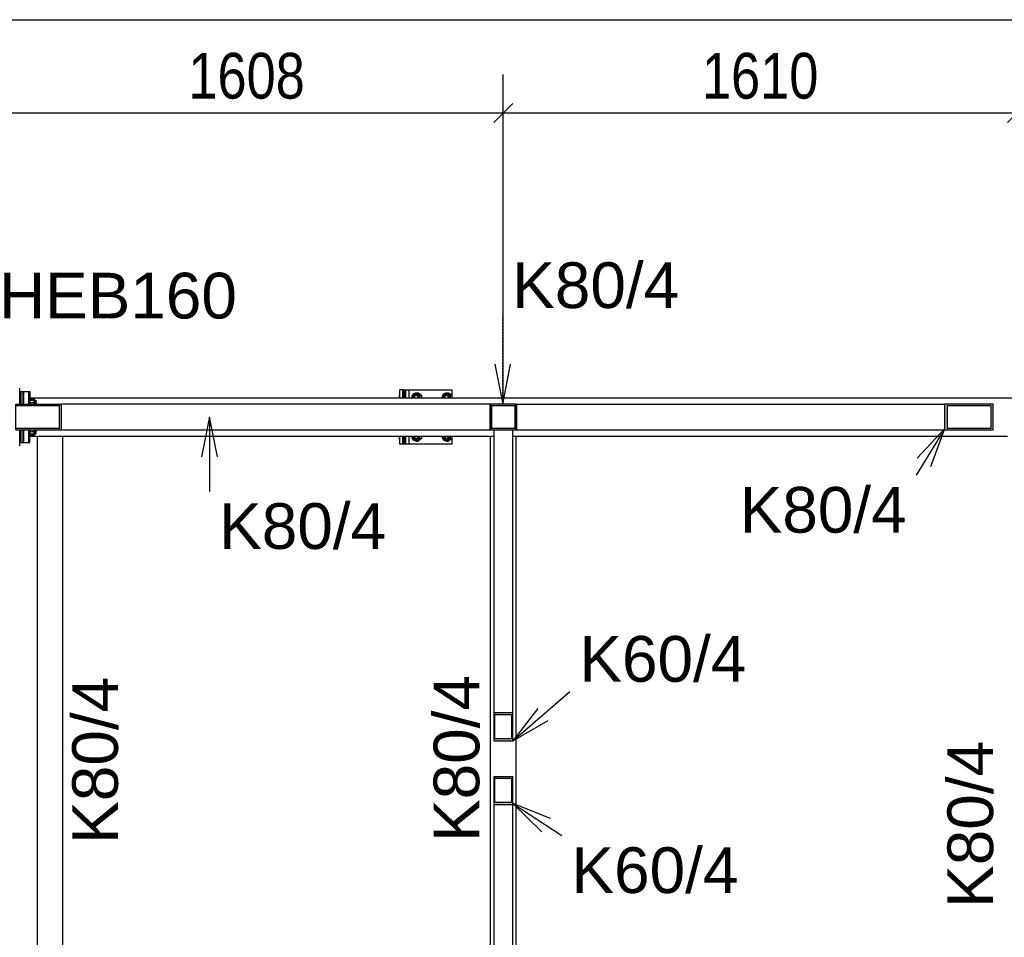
# Model space of a CAD drawing. Header units: millimetres. Extents: x -32861 to 254386, y 0 to 15445.
# Tile 58 of 67: x 197480 to 200565, y 2275 to 5150. Entities that reach past the tile are written whole.
import ezdxf

# ---------------------------------------------------------------- set-up
doc = ezdxf.new("R2010")
doc.units = ezdxf.units.MM
doc.linetypes.add('DXK_LINE_DOT4', pattern=[0.9408, 0.4704, -0.4704])
doc.styles.add('Arial', font='ARIAL.TTF', dxfattribs={"height": 0.2})
doc.styles.add('Arial Narrow', font='ARIALN.TTF', dxfattribs={"height": 0.2})

# ---------------------------------------------------------------- blocks, each defined once
blk = doc.blocks.new('Part-31103 - 31073')
at = {"color": 7}
for p, q in [((197479.7, 3945.3), (197479.7, 3995.3)), ((197479.7, 3995.3), (197479.9, 3995.3)), ((197479.9, 3945.3), (197479.9, 3995.3)), ((197479.7, 3815.3), (197479.7, 3865.3)), ((197479.9, 3815.3), (197479.9, 3865.3)), ((197479.7, 3815.3), (197479.9, 3815.3))]:
    blk.add_line(p, q, dxfattribs=at)
blk = doc.blocks.new('Part-31371 - 31073')
at = {"color": 7}
for p, q in [((198690, 3965.3), (198690, 3990.3)), ((198690, 3990.3), (198834.4, 3990.3)), ((198699.8, 3965.3), (198699.8, 3990.3)), ((198834.4, 3965.3), (198834.4, 3990.3)), ((198690, 3820.3), (198690, 3845.3)), ((198699.8, 3820.3), (198699.8, 3845.3)), ((198834.4, 3820.3), (198834.4, 3845.3)), ((198834.4, 3820.3), (198690, 3820.3))]:
    blk.add_line(p, q, dxfattribs=at)
blk = doc.blocks.new('Part-31374 - 31073')
at = {"color": 7}
for p, q in [((198670.5, 3965.3), (198670.5, 3990.3)), ((198680.2, 3990.3), (198670.5, 3990.3)), ((198680.8, 3990.3), (198680.2, 3990.3)), ((198680.2, 3965.3), (198680.2, 3990.3)), ((198670.5, 3820.3), (198670.5, 3845.3)), ((198680.2, 3820.3), (198680.2, 3845.3)), ((198680.2, 3820.3), (198670.5, 3820.3)), ((198680.8, 3820.3), (198680.2, 3820.3))]:
    blk.add_line(p, q, dxfattribs=at)
blk = doc.blocks.new('Part-31379 - 31073')
at = {"color": 7}
for p, q in [((198680.8, 3965.3), (198680.8, 3990.3)), ((198680.8, 3990.3), (198683.9, 3990.3)), ((198683.9, 3965.3), (198683.9, 3990.3)), ((198680.8, 3820.3), (198680.8, 3845.3)), ((198683.9, 3820.3), (198683.9, 3845.3)), ((198683.9, 3820.3), (198680.8, 3820.3))]:
    blk.add_line(p, q, dxfattribs=at)
blk = doc.blocks.new('Part-31384 - 31073')
at = {"color": 7}
for p, q in [((198683.9, 3965.3), (198683.9, 3990.3)), ((198683.9, 3990.3), (198686.9, 3990.3)), ((198686.9, 3965.3), (198686.9, 3990.3)), ((198683.9, 3820.3), (198683.9, 3845.3)), ((198686.9, 3820.3), (198686.9, 3845.3)), ((198686.9, 3820.3), (198683.9, 3820.3))]:
    blk.add_line(p, q, dxfattribs=at)
blk = doc.blocks.new('Bolt-31385 - 31073')
at = {"color": 7}
for p, q in [((198711.3, 3973.1), (198722, 3980.9)), ((198719.6, 3980.3), (198713.6, 3978.3)), ((198716.1, 3978.3), (198722, 3980.3)), ((198717.4, 3973.1), (198728.1, 3980.9)), ((198725.5, 3978.3), (198719.6, 3980.3)), ((198719.6, 3980.3), (198722, 3980.3)), ((198722, 3980.9), (198732.7, 3973.1)), ((198722, 3980.9), (198728.1, 3980.9)), ((198722, 3980.3), (198727.9, 3978.3)), ((198728.1, 3980.9), (198738.8, 3973.1)), ((198806.4, 3973.1), (198817.1, 3980.9)), ((198814.6, 3980.3), (198808.7, 3978.3)), ((198811.1, 3978.3), (198817.1, 3980.3)), ((198812.5, 3973.1), (198823.2, 3980.9)), ((198820.6, 3978.3), (198814.6, 3980.3)), ((198814.6, 3980.3), (198817.1, 3980.3)), ((198817.1, 3980.9), (198827.8, 3973.1)), ((198817.1, 3980.9), (198823.2, 3980.9)), ((198817.1, 3980.3), (198823, 3978.3)), ((198823.2, 3980.9), (198833.9, 3973.1)), ((198669.2, 3973.1), (198670.5, 3974)), ((198669.2, 3965.3), (198669.2, 3973.1)), ((198669.2, 3973.1), (198670.5, 3973.1)), ((198669.9, 3965.3), (198670.5, 3967.9)), ((198709.3, 3972.8), (198707.7, 3965.3)), ((198713.6, 3978.3), (198709.3, 3972.8)), ((198710.1, 3965.3), (198711.7, 3972.8)), ((198711.3, 3965.3), (198711.3, 3973.1)), ((198711.3, 3973.1), (198717.4, 3973.1)), ((198711.7, 3972.8), (198716.1, 3978.3)), ((198712, 3965.3), (198712.4, 3968.2)), ((198712.4, 3968.2), (198713.5, 3970.9)), ((198713.5, 3970.9), (198715.1, 3973)), ((198715.1, 3973), (198717.2, 3974.3)), ((198715.7, 3965.3), (198716.5, 3969.3)), ((198716.5, 3969.3), (198718.8, 3972.2)), ((198717.2, 3974.3), (198719.6, 3974.8)), ((198717.4, 3965.3), (198717.4, 3973.1)), ((198718.8, 3972.2), (198722, 3973.3)), ((198719.6, 3974.8), (198721.9, 3974.3)), ((198719.6, 3973.3), (198722, 3973.3)), ((198721.9, 3974.3), (198724, 3973)), ((198722, 3973.3), (198725.2, 3972.2)), ((198724, 3973), (198725.7, 3970.9)), ((198725.2, 3972.2), (198727.5, 3969.3)), ((198729.9, 3972.8), (198725.5, 3978.3)), ((198725.7, 3970.9), (198726.7, 3968.2)), ((198726.7, 3968.2), (198727.1, 3965.3)), ((198727.5, 3969.3), (198728.3, 3965.3)), ((198727.9, 3978.3), (198732.3, 3972.8)), ((198731.4, 3965.3), (198729.9, 3972.8)), ((198732.3, 3972.8), (198733.9, 3965.3)), ((198732.7, 3973.1), (198732.7, 3965.3)), ((198732.7, 3973.1), (198738.8, 3973.1)), ((198738.8, 3973.1), (198738.8, 3965.3)), ((198804.3, 3972.8), (198802.8, 3965.3)), ((198808.7, 3978.3), (198804.3, 3972.8)), ((198805.2, 3965.3), (198806.8, 3972.8)), ((198806.4, 3965.3), (198806.4, 3973.1)), ((198806.4, 3973.1), (198812.5, 3973.1)), ((198806.8, 3972.8), (198811.1, 3978.3)), ((198807.1, 3965.3), (198807.5, 3968.2)), ((198807.5, 3968.2), (198808.5, 3970.9)), ((198808.5, 3970.9), (198810.2, 3973)), ((198810.2, 3973), (198812.3, 3974.3)), ((198810.7, 3965.3), (198811.6, 3969.3)), ((198811.6, 3969.3), (198813.9, 3972.2)), ((198812.3, 3974.3), (198814.6, 3974.8)), ((198812.5, 3965.3), (198812.5, 3973.1)), ((198813.9, 3972.2), (198817.1, 3973.3)), ((198814.6, 3974.8), (198817, 3974.3)), ((198814.6, 3973.3), (198817.1, 3973.3)), ((198817, 3974.3), (198819.1, 3973)), ((198817.1, 3973.3), (198820.2, 3972.2)), ((198819.1, 3973), (198820.7, 3970.9)), ((198820.2, 3972.2), (198822.6, 3969.3)), ((198824.9, 3972.8), (198820.6, 3978.3)), ((198820.7, 3970.9), (198821.8, 3968.2)), ((198821.8, 3968.2), (198822.2, 3965.3)), ((198822.6, 3969.3), (198823.4, 3965.3)), ((198823, 3978.3), (198827.4, 3972.8)), ((198826.5, 3965.3), (198824.9, 3972.8)), ((198827.4, 3972.8), (198829, 3965.3)), ((198827.8, 3973.1), (198827.8, 3965.3)), ((198827.8, 3973.1), (198833.9, 3973.1)), ((198833.9, 3973.1), (198833.9, 3965.3)), ((198669.2, 3837.5), (198669.2, 3845.3)), ((198670.5, 3836.6), (198669.2, 3837.5)), ((198669.2, 3837.5), (198670.5, 3837.5)), ((198670.5, 3842.6), (198669.9, 3845.3)), ((198707.7, 3845.3), (198709.3, 3837.8)), ((198709.3, 3837.8), (198713.6, 3832.3)), ((198711.7, 3837.8), (198710.1, 3845.3)), ((198711.3, 3845.3), (198711.3, 3837.5)), ((198711.3, 3837.5), (198722, 3829.7)), ((198711.3, 3837.5), (198717.4, 3837.5)), ((198716.1, 3832.3), (198711.7, 3837.8)), ((198712.4, 3842.3), (198712, 3845.3)), ((198713.5, 3839.7), (198712.4, 3842.3)), ((198715.1, 3837.6), (198713.5, 3839.7)), ((198713.6, 3832.3), (198719.6, 3830.3)), ((198717.2, 3836.2), (198715.1, 3837.6)), ((198716.5, 3841.3), (198715.7, 3845.3)), ((198722, 3830.3), (198716.1, 3832.3)), ((198718.8, 3838.4), (198716.5, 3841.3)), ((198719.6, 3835.8), (198717.2, 3836.2)), ((198717.4, 3837.5), (198717.4, 3845.3)), ((198728.1, 3829.7), (198717.4, 3837.5)), ((198722, 3837.3), (198718.8, 3838.4)), ((198719.6, 3837.3), (198722, 3837.3)), ((198721.9, 3836.2), (198719.6, 3835.8)), ((198719.6, 3830.3), (198725.5, 3832.3)), ((198719.6, 3830.3), (198722, 3830.3)), ((198724, 3837.6), (198721.9, 3836.2)), ((198725.2, 3838.4), (198722, 3837.3)), ((198732.7, 3837.5), (198722, 3829.7)), ((198727.9, 3832.3), (198722, 3830.3)), ((198722, 3829.7), (198728.1, 3829.7)), ((198725.7, 3839.7), (198724, 3837.6)), ((198727.5, 3841.3), (198725.2, 3838.4)), ((198725.5, 3832.3), (198729.9, 3837.8)), ((198726.7, 3842.3), (198725.7, 3839.7)), ((198727.1, 3845.3), (198726.7, 3842.3)), ((198728.3, 3845.3), (198727.5, 3841.3)), ((198732.3, 3837.8), (198727.9, 3832.3)), ((198738.8, 3837.5), (198728.1, 3829.7)), ((198729.9, 3837.8), (198731.4, 3845.3)), ((198733.9, 3845.3), (198732.3, 3837.8)), ((198732.7, 3845.3), (198732.7, 3837.5)), ((198732.7, 3837.5), (198738.8, 3837.5)), ((198738.8, 3845.3), (198738.8, 3837.5)), ((198802.8, 3845.3), (198804.3, 3837.8)), ((198804.3, 3837.8), (198808.7, 3832.3)), ((198806.8, 3837.8), (198805.2, 3845.3)), ((198806.4, 3845.3), (198806.4, 3837.5)), ((198806.4, 3837.5), (198817.1, 3829.7)), ((198806.4, 3837.5), (198812.5, 3837.5)), ((198811.1, 3832.3), (198806.8, 3837.8)), ((198807.5, 3842.3), (198807.1, 3845.3)), ((198808.5, 3839.7), (198807.5, 3842.3)), ((198810.2, 3837.6), (198808.5, 3839.7)), ((198808.7, 3832.3), (198814.6, 3830.3)), ((198812.3, 3836.2), (198810.2, 3837.6)), ((198811.6, 3841.3), (198810.7, 3845.3)), ((198817.1, 3830.3), (198811.1, 3832.3)), ((198813.9, 3838.4), (198811.6, 3841.3)), ((198814.6, 3835.8), (198812.3, 3836.2)), ((198812.5, 3837.5), (198812.5, 3845.3)), ((198823.2, 3829.7), (198812.5, 3837.5)), ((198817.1, 3837.3), (198813.9, 3838.4)), ((198814.6, 3837.3), (198817.1, 3837.3)), ((198817, 3836.2), (198814.6, 3835.8)), ((198814.6, 3830.3), (198820.6, 3832.3)), ((198814.6, 3830.3), (198817.1, 3830.3)), ((198819.1, 3837.6), (198817, 3836.2)), ((198820.2, 3838.4), (198817.1, 3837.3)), ((198827.8, 3837.5), (198817.1, 3829.7)), ((198823, 3832.3), (198817.1, 3830.3)), ((198817.1, 3829.7), (198823.2, 3829.7)), ((198820.7, 3839.7), (198819.1, 3837.6)), ((198822.6, 3841.3), (198820.2, 3838.4)), ((198820.6, 3832.3), (198824.9, 3837.8)), ((198821.8, 3842.3), (198820.7, 3839.7)), ((198822.2, 3845.3), (198821.8, 3842.3)), ((198823.4, 3845.3), (198822.6, 3841.3)), ((198827.4, 3837.8), (198823, 3832.3)), ((198833.9, 3837.5), (198823.2, 3829.7)), ((198824.9, 3837.8), (198826.5, 3845.3)), ((198829, 3845.3), (198827.4, 3837.8)), ((198827.8, 3845.3), (198827.8, 3837.5)), ((198827.8, 3837.5), (198833.9, 3837.5)), ((198833.9, 3845.3), (198833.9, 3837.5))]:
    blk.add_line(p, q, dxfattribs=at)
blk = doc.blocks.new('Part-31400 - 31073')
at = {"color": 7}
for p, q in [((198686.9, 3965.3), (198686.9, 3990.3)), ((198686.9, 3990.3), (198690, 3990.3)), ((198690, 3965.3), (198690, 3990.3)), ((198686.9, 3820.3), (198686.9, 3845.3)), ((198690, 3820.3), (198690, 3845.3)), ((198690, 3820.3), (198686.9, 3820.3))]:
    blk.add_line(p, q, dxfattribs=at)
blk = doc.blocks.new('Part-31438 - 31073')
at = {"color": 7}
for p, q in [((197487.2, 3985.3), (197492.2, 3985.3)), ((197487.2, 3945.3), (197487.2, 3985.3)), ((197492.2, 3945.3), (197492.2, 3985.3)), ((197487.2, 3825.3), (197487.2, 3865.3)), ((197492.2, 3825.3), (197492.2, 3865.3)), ((197487.2, 3825.3), (197492.2, 3825.3))]:
    blk.add_line(p, q, dxfattribs=at)
blk = doc.blocks.new('Part-31439 - 31073')
at = {"color": 7}
for p, q in [((197482.2, 3985.3), (197487.2, 3985.3)), ((197482.2, 3945.3), (197482.2, 3985.3)), ((197487.2, 3945.3), (197487.2, 3985.3)), ((197482.2, 3825.3), (197482.2, 3865.3)), ((197487.2, 3825.3), (197487.2, 3865.3)), ((197482.2, 3825.3), (197487.2, 3825.3))]:
    blk.add_line(p, q, dxfattribs=at)
blk = doc.blocks.new('Part-31440 - 31073')
at = {"color": 7}
for p, q in [((197479.9, 3985.3), (197482.2, 3985.3)), ((197482.2, 3945.3), (197482.2, 3985.3)), ((197482.2, 3825.3), (197482.2, 3865.3)), ((197479.9, 3825.3), (197482.2, 3825.3))]:
    blk.add_line(p, q, dxfattribs=at)
blk = doc.blocks.new('Bolt-31441 - 31073')
at = {"color": 7}
for p, q in [((197508.6, 3963.3), (197508.5, 3957.8)), ((197508.5, 3957.8), (197508.5, 3950.3)), ((197508.5, 3953.2), (197508.6, 3955.9)), ((197508.5, 3950.3), (197508.5, 3953.2)), ((197508.5, 3950.3), (197508.5, 3945.3)), ((197508.5, 3947.3), (197508.5, 3950.3)), ((197508.7, 3965.3), (197508.6, 3963.3)), ((197508.6, 3959.3), (197508.7, 3959.8)), ((197508.6, 3958), (197508.6, 3959.3)), ((197508.6, 3955.9), (197508.6, 3958)), ((197508.8, 3963.3), (197508.7, 3965.3)), ((197508.7, 3965.3), (197511.7, 3965.3)), ((197508.7, 3959.8), (197508.7, 3959.3)), ((197508.7, 3959.3), (197508.7, 3958)), ((197508.7, 3958.3), (197530.7, 3958.3)), ((197508.7, 3958), (197508.8, 3955.9)), ((197508.8, 3957.8), (197508.8, 3963.3)), ((197508.8, 3950.3), (197508.8, 3957.8)), ((197508.8, 3955.9), (197508.8, 3953.2)), ((197508.8, 3953.2), (197508.8, 3950.3)), ((197508.8, 3945.3), (197508.8, 3950.3)), ((197508.8, 3950.3), (197508.8, 3947.3)), ((197511.5, 3957.8), (197511.6, 3963.3)), ((197511.6, 3962.3), (197511.5, 3950.3)), ((197511.5, 3950.3), (197511.5, 3957.8)), ((197511.5, 3945.3), (197511.5, 3950.3)), ((197511.5, 3950.3), (197524.8, 3950.3)), ((197511.5, 3950.3), (197511.5, 3945.3)), ((197511.6, 3963.3), (197511.7, 3965.3)), ((197511.6, 3962.3), (197524.7, 3962.3)), ((197511.7, 3965.3), (197511.8, 3963.3)), ((197511.8, 3950.3), (197511.7, 3962.3)), ((197511.8, 3963.3), (197511.8, 3957.8)), ((197511.8, 3957.8), (197511.8, 3950.3)), ((197511.8, 3950.3), (197511.8, 3945.3)), ((197511.8, 3945.3), (197511.8, 3950.3)), ((197524.6, 3962.3), (197524.5, 3950.3)), ((197524.5, 3950.3), (197524.5, 3945.3)), ((197524.7, 3962.3), (197524.6, 3962.3)), ((197524.8, 3950.3), (197524.7, 3962.3)), ((197524.8, 3950.3), (197524.8, 3945.3)), ((197530.6, 3957.2), (197530.7, 3958.3)), ((197530.6, 3954.3), (197530.6, 3957.2)), ((197530.6, 3950.3), (197530.6, 3954.3)), ((197530.6, 3946.3), (197530.6, 3950.3)), ((197530.7, 3958.3), (197530.7, 3957.2)), ((197530.7, 3957.2), (197530.7, 3954.3)), ((197530.7, 3954.3), (197530.8, 3950.3)), ((197530.8, 3950.3), (197530.7, 3946.3)), ((197508.6, 3945.3), (197508.5, 3947.3)), ((197508.8, 3947.3), (197508.8, 3945.3)), ((197530.6, 3945.3), (197530.6, 3946.3)), ((197530.7, 3946.3), (197530.7, 3945.3)), ((197508.5, 3865.3), (197508.5, 3860.3)), ((197508.5, 3863.2), (197508.6, 3865.3)), ((197508.5, 3860.3), (197508.5, 3863.2)), ((197508.5, 3860.3), (197508.5, 3852.8)), ((197508.5, 3857.3), (197508.5, 3860.3)), ((197508.6, 3854.7), (197508.5, 3857.3)), ((197508.8, 3860.3), (197508.8, 3865.3)), ((197508.8, 3865.3), (197508.8, 3863.2)), ((197508.8, 3863.2), (197508.8, 3860.3)), ((197508.8, 3852.8), (197508.8, 3860.3)), ((197508.8, 3860.3), (197508.8, 3857.3)), ((197508.8, 3857.3), (197508.8, 3854.7)), ((197511.5, 3860.3), (197511.5, 3865.3)), ((197511.5, 3865.3), (197511.5, 3860.3)), ((197511.5, 3852.8), (197511.5, 3860.3)), ((197511.5, 3860.3), (197524.8, 3860.3)), ((197511.5, 3860.3), (197511.6, 3848.3)), ((197511.7, 3848.3), (197511.8, 3860.3)), ((197511.8, 3865.3), (197511.8, 3860.3)), ((197511.8, 3860.3), (197511.8, 3865.3)), ((197511.8, 3860.3), (197511.8, 3852.8)), ((197524.5, 3865.3), (197524.5, 3860.3)), ((197524.5, 3860.3), (197524.6, 3848.3)), ((197524.7, 3848.3), (197524.8, 3860.3)), ((197524.8, 3860.3), (197524.8, 3865.3)), ((197530.6, 3864.3), (197530.6, 3865.3)), ((197530.6, 3860.3), (197530.6, 3864.3)), ((197530.6, 3856.3), (197530.6, 3860.3)), ((197530.7, 3864.3), (197530.7, 3865.3)), ((197530.7, 3864.3), (197530.8, 3860.3)), ((197530.8, 3860.3), (197530.7, 3856.3)), ((197508.5, 3852.8), (197508.6, 3847.3)), ((197508.6, 3852.6), (197508.6, 3854.7)), ((197508.6, 3851.2), (197508.6, 3852.6)), ((197508.7, 3850.8), (197508.6, 3851.2)), ((197508.6, 3847.3), (197508.7, 3845.3)), ((197508.8, 3854.7), (197508.7, 3852.6)), ((197508.7, 3852.6), (197508.7, 3851.2)), ((197508.7, 3852.3), (197530.7, 3852.3)), ((197508.7, 3851.2), (197508.7, 3850.8)), ((197508.7, 3845.3), (197508.8, 3847.3)), ((197508.7, 3845.3), (197511.7, 3845.3)), ((197508.8, 3847.3), (197508.8, 3852.8)), ((197511.6, 3847.3), (197511.5, 3852.8)), ((197524.7, 3848.3), (197511.6, 3848.3)), ((197511.7, 3845.3), (197511.6, 3847.3)), ((197511.8, 3847.3), (197511.7, 3845.3)), ((197511.8, 3852.8), (197511.8, 3847.3)), ((197524.6, 3848.3), (197524.7, 3848.3)), ((197530.6, 3853.4), (197530.6, 3856.3)), ((197530.7, 3852.3), (197530.6, 3853.4)), ((197530.7, 3856.3), (197530.7, 3853.4)), ((197530.7, 3853.4), (197530.7, 3852.3))]:
    blk.add_line(p, q, dxfattribs=at)
blk = doc.blocks.new('Part-31481 - 31073')
at = {"color": 7}
for p, q in [((197492.2, 3985.3), (197511.6, 3985.3)), ((197492.2, 3945.3), (197492.2, 3985.3)), ((197508.2, 3945.3), (197508.2, 3985.3)), ((197511.6, 3985.3), (197511.6, 3965.3)), ((197492.2, 3825.3), (197492.2, 3865.3)), ((197508.2, 3825.3), (197508.2, 3865.3)), ((197511.6, 3825.3), (197511.6, 3845.3)), ((197492.2, 3825.3), (197511.6, 3825.3))]:
    blk.add_line(p, q, dxfattribs=at)
blk = doc.blocks.new('Part-31638 - 31073')
blk.add_hatch(color=6).paths.add_polyline_path([(197610.8, 3945.3), (197467.3, 3945.3), (197467.3, 3941.3), (197603.2, 3941.3), (197603.2, 3869.3), (197467.3, 3869.3), (197467.3, 3865.3), (197610.8, 3865.3)])
at = {"color": 7}
for p, q in [((197467.3, 3941.3), (197467.3, 3945.3)), ((197467.3, 3945.3), (197610.8, 3945.3)), ((197467.3, 3941.3), (197467.3, 3941.3)), ((197467.3, 3869.3), (197467.3, 3941.3)), ((197467.3, 3941.3), (197603.2, 3941.3)), ((197603.2, 3941.3), (197603.2, 3869.3)), ((198953.8, 3945.3), (197610.8, 3945.3)), ((197610.8, 3865.3), (197610.8, 3945.3)), ((198953.8, 3865.3), (198953.8, 3945.3)), ((197467.3, 3869.3), (197467.3, 3869.3)), ((197467.3, 3865.3), (197467.3, 3869.3)), ((197603.2, 3869.3), (197467.3, 3869.3)), ((197467.3, 3865.3), (197610.8, 3865.3)), ((197610.8, 3865.3), (198953.8, 3865.3))]:
    blk.add_line(p, q, dxfattribs=at)
blk = doc.blocks.new('Part-31774 - 31073')
at = {"color": 7}
for p, q in [((197535.2, 1825.3), (197535.2, 3845.3)), ((197615.2, 1825.3), (197615.2, 3845.3))]:
    blk.add_line(p, q, dxfattribs=at)
blk = doc.blocks.new('Part-31892 - 31073')
h = blk.add_hatch(color=6)
h.paths.add_polyline_path([(199024.8, 2779.4), (198964.8, 2779.4), (198964.8, 2691.5), (199024.8, 2691.5)])
h.paths.add_polyline_path([(198968.8, 2697.4), (198968.8, 2773.5), (199020.8, 2773.5), (199020.8, 2697.4)])
at = {"color": 7}
for p, q in [((198964.8, 2779.4), (199024.8, 2779.4)), ((198964.8, 2779.4), (198964.8, 2691.5)), ((199024.8, 2691.5), (199024.8, 2779.4)), ((198968.8, 2697.4), (198968.8, 2773.5)), ((198968.8, 2773.5), (199020.8, 2773.5)), ((199020.8, 2773.5), (199020.8, 2697.4)), ((198964.8, 2691.5), (198964.8, 1806.3)), ((198964.8, 2691.5), (199024.8, 2691.5)), ((199020.8, 2697.4), (198968.8, 2697.4)), ((199024.8, 1806.3), (199024.8, 2691.5)), ((198964.8, 1806.3), (199024.8, 1806.3))]:
    blk.add_line(p, q, dxfattribs=at)
blk = doc.blocks.new('Part-31897 - 31073')
h = blk.add_hatch(color=6)
h.paths.add_polyline_path([(199024.8, 2979.1), (198964.8, 2979.1), (198964.8, 2891.2), (199024.8, 2891.2)])
h.paths.add_polyline_path([(198968.8, 2897), (198968.8, 2973.2), (199020.8, 2973.2), (199020.8, 2897)])
at = {"color": 7}
for p, q in [((199024.8, 3864.3), (198964.8, 3864.3)), ((198964.8, 3864.3), (198964.8, 2979.1)), ((199024.8, 2979.1), (199024.8, 3864.3)), ((198964.8, 2979.1), (199024.8, 2979.1)), ((198964.8, 2979.1), (198964.8, 2891.2)), ((198968.8, 2897), (198968.8, 2973.2)), ((198968.8, 2973.2), (199020.8, 2973.2)), ((199020.8, 2973.2), (199020.8, 2897)), ((199024.8, 2891.2), (199024.8, 2979.1)), ((198964.8, 2891.2), (199024.8, 2891.2)), ((199020.8, 2897), (198968.8, 2897))]:
    blk.add_line(p, q, dxfattribs=at)
blk = doc.blocks.new('Part-31987 - 31073')
h = blk.add_hatch(color=6)
h.paths.add_polyline_path([(199034.8, 3945.3), (198954.8, 3945.3), (198954.8, 3865.3), (199034.8, 3865.3)])
h.paths.add_polyline_path([(198958.8, 3869.3), (198958.8, 3941.3), (199030.8, 3941.3), (199030.8, 3869.3)])
at = {"color": 7}
for p, q in [((199034.8, 3945.3), (198954.8, 3945.3)), ((198954.8, 3945.3), (198954.8, 3865.3)), ((198958.8, 3869.3), (198958.8, 3941.3)), ((198958.8, 3941.3), (199030.8, 3941.3)), ((199030.8, 3941.3), (199030.8, 3869.3)), ((199034.8, 3865.3), (199034.8, 3945.3)), ((198954.8, 3865.3), (199034.8, 3865.3)), ((199030.8, 3869.3), (198958.8, 3869.3))]:
    blk.add_line(p, q, dxfattribs=at)
blk = doc.blocks.new('Part-32015 - 31073')
h = blk.add_hatch(color=6)
h.paths.add_polyline_path([(200530.3, 3945.3), (200378.7, 3945.3), (200378.7, 3865.3), (200530.3, 3865.3)])
h.paths.add_polyline_path([(200386.3, 3869.3), (200386.3, 3941.3), (200522.8, 3941.3), (200522.8, 3869.3)])
at = {"color": 7}
for p, q in [((199035.8, 3945.3), (199035.8, 3865.3)), ((199035.8, 3945.3), (200378.7, 3945.3)), ((200378.7, 3865.3), (200378.7, 3945.3)), ((200530.3, 3945.3), (200378.7, 3945.3)), ((200386.3, 3869.3), (200386.3, 3941.3)), ((200386.3, 3941.3), (200522.8, 3941.3)), ((200522.8, 3941.3), (200522.8, 3869.3)), ((200530.3, 3865.3), (200530.3, 3945.3)), ((199035.8, 3865.3), (200378.7, 3865.3)), ((200378.7, 3865.3), (200530.3, 3865.3)), ((200522.8, 3869.3), (200386.3, 3869.3))]:
    blk.add_line(p, q, dxfattribs=at)
blk = doc.blocks.new('Part-32036 - 31073')
at = {"color": 7}
for p, q in [((197509.2, 3945.3), (197509.2, 3965.3)), ((197509.2, 3965.3), (208637.1, 3965.3)), ((197509.2, 3845.3), (197509.2, 3865.3)), ((197509.2, 3845.3), (198964.8, 3845.3)), ((199024.8, 3845.3), (200574.8, 3845.3))]:
    blk.add_line(p, q, dxfattribs=at)
blk = doc.blocks.new('Part-32140 - 31073')
at = {"color": 7}
for p, q in [((198954.8, 1825.3), (198954.8, 3845.3)), ((199034.8, 1825.3), (199034.8, 3845.3))]:
    blk.add_line(p, q, dxfattribs=at)
blk = doc.blocks.new('StraightDimension-32371 - 31073')
at = {"color": 174}
blk.add_line((191546.9, 5149.8), (210180.3, 5149.8), dxfattribs=at)
blk = doc.blocks.new('StraightDimension-52637 - 31073')
at = {"color": 174}
for p, q in [((197386.4, 3955.3), (197386.4, 4977.7)), ((198994.8, 3955.3), (198994.8, 4977.7)), ((197416.4, 4887.7), (197356.4, 4827.7)), ((198964.8, 4827.7), (199024.8, 4887.7)), ((197386.4, 4857.7), (198994.8, 4857.7))]:
    blk.add_line(p, q, dxfattribs=at)
at = {"color": 30, "style": 'Arial Narrow'}
blk.add_text('1608', height=143.16, dxfattribs=at).set_placement((198008.2, 4902.7))
blk = doc.blocks.new('StraightDimension-52636 - 31073')
at = {"color": 174}
for p, q in [((198994.8, 3955.3), (198994.8, 4977.7)), ((200604.8, 3955.3), (200604.8, 4977.7)), ((199024.8, 4887.7), (198964.8, 4827.7)), ((200574.8, 4827.7), (200634.8, 4887.7)), ((198994.8, 4857.7), (200604.8, 4857.7))]:
    blk.add_line(p, q, dxfattribs=at)
at = {"color": 30, "style": 'Arial Narrow'}
blk.add_text('1610', height=143.16, dxfattribs=at).set_placement((199617.4, 4902.7))
blk = doc.blocks.new('Mark-31983 - 31073')
at = {"color": 136, "linetype": 'DXK_LINE_DOT4'}
blk.add_line((198993, 3945.3), (198993, 4216.4), dxfattribs=at)
at = {"color": 136}
for p, q in [((198968, 4070.3), (198993, 3945.3)), ((198993, 3945.3), (199018, 4070.3))]:
    blk.add_line(p, q, dxfattribs=at)
at = {"color": 30, "style": 'Arial'}
blk.add_text('K80/4', height=143.26, dxfattribs=at).set_placement((199023, 4246.4))
blk = doc.blocks.new('Mark-31772 - 31073')
at = {"color": 30, "style": 'Arial'}
blk.add_text('K80/4', height=143.26, rotation=90.0002, dxfattribs=at).set_placement((197787.4, 2568.3))
blk = doc.blocks.new('Mark-31263 - 31073')
at = {"color": 136}
for p, q in [((197384.9, 3906.6), (197384.9, 4183.8)), ((197359.9, 4031.6), (197384.9, 3906.6)), ((197384.9, 3906.6), (197409.9, 4031.6))]:
    blk.add_line(p, q, dxfattribs=at)
at = {"color": 30, "style": 'Arial'}
blk.add_text('HEB160', height=143.26, dxfattribs=at).set_placement((197414.9, 4213.8))
blk = doc.blocks.new('Mark-32144 - 31073')
at = {"color": 30, "style": 'Arial'}
blk.add_text('K80/4', height=143.26, rotation=90.0002, dxfattribs=at).set_placement((200529.8, 2367.5))
blk = doc.blocks.new('Mark-31634 - 31073')
at = {"color": 136}
for p, q in [((198074.8, 3905.3), (198049.8, 3780.3)), ((198074.8, 3905.3), (198074.8, 3672)), ((198099.8, 3780.3), (198074.8, 3905.3))]:
    blk.add_line(p, q, dxfattribs=at)
at = {"color": 30, "style": 'Arial'}
blk.add_text('K80/4', height=143.26, dxfattribs=at).set_placement((198104.8, 3492))
blk = doc.blocks.new('Mark-31888 - 31073')
at = {"color": 136}
for p, q in [((199024.8, 2694.4), (199178.6, 2593.9)), ((199024.8, 2694.4), (199115.7, 2605.2)), ((199143.1, 2647), (199024.8, 2694.4))]:
    blk.add_line(p, q, dxfattribs=at)
at = {"color": 30, "style": 'Arial'}
blk.add_text('K60/4', height=143.26, dxfattribs=at).set_placement((199208.6, 2413.9))
blk = doc.blocks.new('Mark-31893 - 31073')
at = {"color": 136}
for p, q in [((199024.8, 2891.2), (199203.4, 3045.8)), ((199102.9, 2991.9), (199024.8, 2891.2)), ((199024.8, 2891.2), (199135.6, 2954.1))]:
    blk.add_line(p, q, dxfattribs=at)
at = {"color": 30, "style": 'Arial'}
blk.add_text('K60/4', height=143.26, dxfattribs=at).set_placement((199233.4, 3075.8))
blk = doc.blocks.new('Mark-32011 - 31073')
at = {"color": 136}
for p, q in [((200378.7, 3869.3), (200288.5, 3722.8)), ((200378.7, 3869.3), (200291.9, 3775.9)), ((200334.5, 3749.7), (200378.7, 3869.3))]:
    blk.add_line(p, q, dxfattribs=at)
at = {"color": 30, "style": 'Arial'}
blk.add_text('K80/4', height=143.26, dxfattribs=at).set_placement((199735.7, 3542.8))
blk = doc.blocks.new('Mark-32138 - 31073')
at = {"color": 30, "style": 'Arial'}
blk.add_text('K80/4', height=143.26, rotation=90.0002, dxfattribs=at).set_placement((198919.8, 2573.9))

msp = doc.modelspace()

# ---------------------------------------------------------------- block references
for name in ['StraightDimension-32371 - 31073', 'StraightDimension-52637 - 31073', 'StraightDimension-52636 - 31073', 'Mark-31983 - 31073', 'Mark-31263 - 31073', 'Part-31103 - 31073', 'Part-31440 - 31073', 'Part-31439 - 31073', 'Part-31438 - 31073', 'Part-31481 - 31073', 'Bolt-31385 - 31073', 'Part-31374 - 31073', 'Part-31379 - 31073', 'Part-31384 - 31073', 'Part-31400 - 31073', 'Part-31371 - 31073', 'Bolt-31441 - 31073', 'Part-32036 - 31073', 'Part-31638 - 31073', 'Part-31987 - 31073', 'Part-32015 - 31073', 'Mark-31634 - 31073', 'Part-31897 - 31073', 'Mark-32011 - 31073', 'Part-31774 - 31073', 'Part-32140 - 31073', 'Mark-31893 - 31073', 'Mark-31772 - 31073', 'Mark-32138 - 31073', 'Mark-32144 - 31073', 'Part-31892 - 31073', 'Mark-31888 - 31073']:
    msp.add_blockref(name, (0, 0))

doc.saveas('drawing.dxf')
